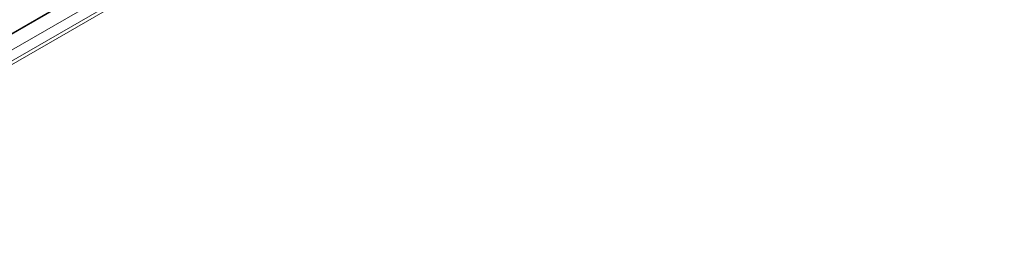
# Model space of a CAD drawing. Header units: millimetres. Extents: x 0 to 1118, y 0 to 864.
# Tile 14 of 146: x 283 to 327, y 102 to 112. Entities that reach past the tile are written whole.
import ezdxf

# ---------------------------------------------------------------- set-up
doc = ezdxf.new("R2010")
doc.units = ezdxf.units.MM

msp = doc.modelspace()

# ---------------------------------------------------------------- linework, layer by layer
at = {"color": 7, "linetype": 'Continuous', "lineweight": 15}
for p, q in [((268.767, 103.301), (414.237, 187.279)), ((268.793, 103.358), (414.263, 187.336)), ((269.43, 102.972), (413.803, 186.317)), ((269.43, 102.478), (413.803, 185.823)), ((269.003, 102.063), (413.376, 185.408)), ((269.326, 102.249), (413.7, 185.594))]:
    msp.add_line(p, q, dxfattribs=at)

doc.saveas('drawing.dxf')
